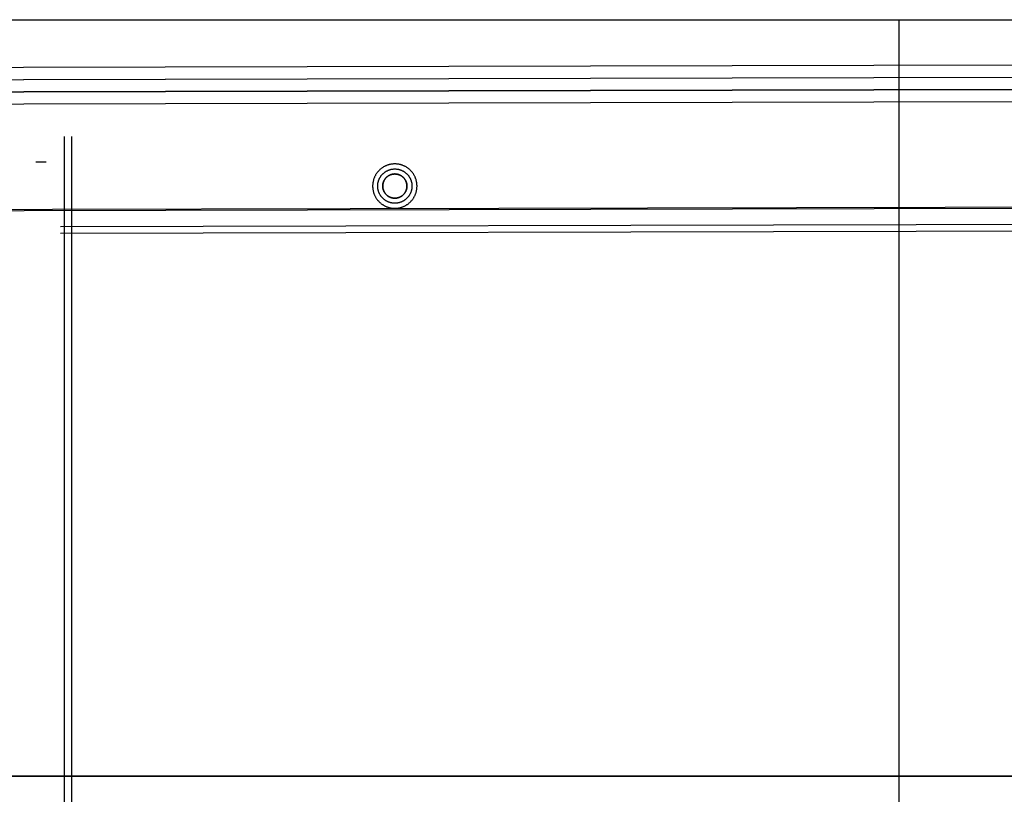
# Model space of a CAD drawing. Header units: millimetres. Extents: x -443 to 78, y -75 to 91.
# Tile 10 of 40: x -380 to -282, y 2 to 79. Entities that reach past the tile are written whole.
import ezdxf

# ---------------------------------------------------------------- set-up
doc = ezdxf.new("R2010")
doc.units = ezdxf.units.MM
doc.header["$MEASUREMENT"] = 0
doc.layers.add('Predefinito', color=5, linetype='Continuous')

msp = doc.modelspace()

# ---------------------------------------------------------------- linework, layer by layer
at = {"layer": 'Predefinito'}
for points in [[(-432.094, 79.164), (-153.494, 79.164)], [(-432.094, 79.164), (-153.494, 79.164)], [(-292.794, -70.836), (-292.794, 79.164)], [(-292.794, -70.836), (-292.794, 79.164)], [(-375.575, 67.571), (-375.575, -60.462)], [(-374.851, 67.571), (-374.851, -60.462)], [(-378.375, 65.071), (-377.351, 65.071)], [(-340.594, 62.664), (-340.594, 62.713), (-340.596, 62.762), (-340.599, 62.812), (-340.603, 62.862), (-340.608, 62.912), (-340.614, 62.963), (-340.622, 63.013), (-340.63, 63.064), (-340.641, 63.116), (-340.652, 63.167), (-340.665, 63.218), (-340.679, 63.269), (-340.694, 63.321), (-340.711, 63.372), (-340.729, 63.423), (-340.748, 63.474), (-340.769, 63.525), (-340.791, 63.575), (-340.815, 63.625), (-340.839, 63.675), (-340.866, 63.724), (-340.893, 63.772), (-340.922, 63.82), (-340.952, 63.868), (-340.984, 63.915), (-341.017, 63.961), (-341.051, 64.006), (-341.086, 64.051), (-341.122, 64.094), (-341.16, 64.137), (-341.198, 64.179), (-341.238, 64.22), (-341.279, 64.259), (-341.321, 64.298), (-341.363, 64.336), (-341.407, 64.372), (-341.452, 64.407), (-341.497, 64.441), (-341.543, 64.474), (-341.59, 64.506), (-341.637, 64.536), (-341.685, 64.565), (-341.734, 64.592), (-341.783, 64.618), (-341.833, 64.643), (-341.883, 64.667), (-341.933, 64.689), (-341.984, 64.71), (-342.035, 64.729), (-342.086, 64.747), (-342.137, 64.764), (-342.188, 64.779), (-342.24, 64.793), (-342.291, 64.806), (-342.342, 64.817), (-342.393, 64.827), (-342.444, 64.836), (-342.495, 64.844), (-342.546, 64.85), (-342.596, 64.855), (-342.646, 64.859), (-342.696, 64.862), (-342.745, 64.864), (-342.794, 64.864), (-342.843, 64.864), (-342.892, 64.862), (-342.941, 64.859), (-342.991, 64.855), (-343.042, 64.85), (-343.092, 64.844), (-343.143, 64.836), (-343.194, 64.827), (-343.245, 64.817), (-343.296, 64.806), (-343.348, 64.793), (-343.399, 64.779), (-343.45, 64.764), (-343.502, 64.747), (-343.553, 64.729), (-343.604, 64.71), (-343.654, 64.689), (-343.705, 64.667), (-343.755, 64.643), (-343.804, 64.618), (-343.853, 64.592), (-343.902, 64.565), (-343.95, 64.536), (-343.998, 64.506), (-344.044, 64.474), (-344.091, 64.441), (-344.136, 64.407), (-344.18, 64.372), (-344.224, 64.336), (-344.267, 64.298), (-344.309, 64.259), (-344.349, 64.22), (-344.389, 64.179), (-344.428, 64.137), (-344.465, 64.094), (-344.502, 64.051), (-344.537, 64.006), (-344.571, 63.961), (-344.604, 63.915), (-344.635, 63.868), (-344.665, 63.82), (-344.694, 63.772), (-344.722, 63.724), (-344.748, 63.675), (-344.773, 63.625), (-344.796, 63.575), (-344.818, 63.525), (-344.839, 63.474), (-344.859, 63.423), (-344.877, 63.372), (-344.893, 63.321), (-344.909, 63.269), (-344.923, 63.218), (-344.936, 63.167), (-344.947, 63.116), (-344.957, 63.064), (-344.966, 63.013), (-344.973, 62.963), (-344.98, 62.912), (-344.985, 62.862), (-344.989, 62.812), (-344.992, 62.762), (-344.993, 62.713), (-344.994, 62.664)], [(-344.494, 62.664), (-344.493, 62.702), (-344.492, 62.74), (-344.49, 62.778), (-344.487, 62.817), (-344.483, 62.856), (-344.478, 62.895), (-344.472, 62.934), (-344.465, 62.973), (-344.458, 63.013), (-344.449, 63.053), (-344.439, 63.092), (-344.428, 63.132), (-344.416, 63.172), (-344.403, 63.211), (-344.389, 63.251), (-344.374, 63.29), (-344.358, 63.329), (-344.341, 63.368), (-344.323, 63.407), (-344.304, 63.445), (-344.284, 63.483), (-344.262, 63.521), (-344.24, 63.558), (-344.217, 63.594), (-344.192, 63.631), (-344.167, 63.666), (-344.141, 63.701), (-344.114, 63.736), (-344.085, 63.769), (-344.056, 63.802), (-344.027, 63.835), (-343.996, 63.866), (-343.964, 63.897), (-343.932, 63.927), (-343.899, 63.956), (-343.865, 63.984), (-343.831, 64.011), (-343.796, 64.037), (-343.76, 64.063), (-343.724, 64.087), (-343.687, 64.11), (-343.65, 64.133), (-343.613, 64.154), (-343.575, 64.174), (-343.536, 64.193), (-343.498, 64.212), (-343.459, 64.229), (-343.419, 64.245), (-343.38, 64.26), (-343.341, 64.274), (-343.301, 64.287), (-343.261, 64.298), (-343.222, 64.309), (-343.182, 64.319), (-343.143, 64.328), (-343.103, 64.336), (-343.064, 64.343), (-343.024, 64.348), (-342.985, 64.353), (-342.946, 64.357), (-342.908, 64.36), (-342.87, 64.362), (-342.831, 64.364), (-342.794, 64.364), (-342.756, 64.364), (-342.718, 64.362), (-342.68, 64.36), (-342.641, 64.357), (-342.602, 64.353), (-342.563, 64.348), (-342.524, 64.343), (-342.484, 64.336), (-342.445, 64.328), (-342.405, 64.319), (-342.366, 64.309), (-342.326, 64.298), (-342.286, 64.287), (-342.247, 64.274), (-342.207, 64.26), (-342.168, 64.245), (-342.129, 64.229), (-342.09, 64.212), (-342.051, 64.193), (-342.013, 64.174), (-341.975, 64.154), (-341.937, 64.133), (-341.9, 64.11), (-341.863, 64.087), (-341.827, 64.063), (-341.792, 64.037), (-341.757, 64.011), (-341.722, 63.984), (-341.688, 63.956), (-341.655, 63.927), (-341.623, 63.897), (-341.592, 63.866), (-341.561, 63.835), (-341.531, 63.802), (-341.502, 63.769), (-341.474, 63.736), (-341.447, 63.701), (-341.42, 63.666), (-341.395, 63.631), (-341.371, 63.594), (-341.347, 63.558), (-341.325, 63.521), (-341.304, 63.483), (-341.284, 63.445), (-341.264, 63.407), (-341.246, 63.368), (-341.229, 63.329), (-341.213, 63.29), (-341.198, 63.251), (-341.184, 63.211), (-341.171, 63.172), (-341.159, 63.132), (-341.149, 63.092), (-341.139, 63.053), (-341.13, 63.013), (-341.122, 62.973), (-341.115, 62.934), (-341.109, 62.895), (-341.105, 62.856), (-341.101, 62.817), (-341.098, 62.778), (-341.095, 62.74), (-341.094, 62.702), (-341.094, 62.664)], [(-343.994, 62.664), (-343.993, 62.691), (-343.993, 62.718), (-343.991, 62.745), (-343.989, 62.772), (-343.986, 62.799), (-343.983, 62.827), (-343.978, 62.855), (-343.974, 62.882), (-343.968, 62.91), (-343.962, 62.938), (-343.955, 62.966), (-343.947, 62.994), (-343.939, 63.022), (-343.93, 63.05), (-343.92, 63.078), (-343.909, 63.106), (-343.898, 63.133), (-343.886, 63.161), (-343.873, 63.188), (-343.86, 63.215), (-343.845, 63.242), (-343.83, 63.269), (-343.815, 63.295), (-343.798, 63.321), (-343.781, 63.346), (-343.763, 63.371), (-343.745, 63.396), (-343.725, 63.42), (-343.705, 63.444), (-343.685, 63.468), (-343.664, 63.49), (-343.642, 63.513), (-343.62, 63.534), (-343.597, 63.555), (-343.574, 63.576), (-343.55, 63.596), (-343.526, 63.615), (-343.501, 63.633), (-343.476, 63.651), (-343.45, 63.669), (-343.424, 63.685), (-343.398, 63.701), (-343.372, 63.716), (-343.345, 63.73), (-343.318, 63.744), (-343.291, 63.756), (-343.263, 63.769), (-343.235, 63.78), (-343.208, 63.79), (-343.18, 63.8), (-343.152, 63.809), (-343.124, 63.818), (-343.096, 63.825), (-343.068, 63.832), (-343.04, 63.839), (-343.012, 63.844), (-342.984, 63.849), (-342.957, 63.853), (-342.929, 63.856), (-342.902, 63.859), (-342.874, 63.861), (-342.847, 63.863), (-342.82, 63.864), (-342.794, 63.864), (-342.767, 63.864), (-342.74, 63.863), (-342.713, 63.861), (-342.686, 63.859), (-342.658, 63.856), (-342.631, 63.853), (-342.603, 63.849), (-342.575, 63.844), (-342.547, 63.839), (-342.52, 63.832), (-342.492, 63.825), (-342.464, 63.818), (-342.436, 63.809), (-342.408, 63.8), (-342.38, 63.79), (-342.352, 63.78), (-342.324, 63.769), (-342.297, 63.756), (-342.27, 63.744), (-342.243, 63.73), (-342.216, 63.716), (-342.189, 63.701), (-342.163, 63.685), (-342.137, 63.669), (-342.112, 63.651), (-342.086, 63.633), (-342.062, 63.615), (-342.037, 63.596), (-342.014, 63.576), (-341.99, 63.555), (-341.967, 63.534), (-341.945, 63.513), (-341.924, 63.49), (-341.902, 63.468), (-341.882, 63.444), (-341.862, 63.42), (-341.843, 63.396), (-341.824, 63.371), (-341.806, 63.346), (-341.789, 63.321), (-341.773, 63.295), (-341.757, 63.269), (-341.742, 63.242), (-341.728, 63.215), (-341.714, 63.188), (-341.701, 63.161), (-341.689, 63.133), (-341.678, 63.106), (-341.667, 63.078), (-341.658, 63.05), (-341.648, 63.022), (-341.64, 62.994), (-341.632, 62.966), (-341.625, 62.938), (-341.619, 62.91), (-341.614, 62.882), (-341.609, 62.855), (-341.605, 62.827), (-341.601, 62.799), (-341.599, 62.772), (-341.596, 62.745), (-341.595, 62.718), (-341.594, 62.691), (-341.594, 62.664)], [(-343.994, 62.664), (-343.993, 62.691), (-343.993, 62.718), (-343.991, 62.745), (-343.989, 62.772), (-343.986, 62.799), (-343.983, 62.827), (-343.978, 62.855), (-343.974, 62.882), (-343.968, 62.91), (-343.962, 62.938), (-343.955, 62.966), (-343.947, 62.994), (-343.939, 63.022), (-343.93, 63.05), (-343.92, 63.078), (-343.909, 63.106), (-343.898, 63.133), (-343.886, 63.161), (-343.873, 63.188), (-343.86, 63.215), (-343.845, 63.242), (-343.83, 63.269), (-343.815, 63.295), (-343.798, 63.321), (-343.781, 63.346), (-343.763, 63.371), (-343.745, 63.396), (-343.725, 63.42), (-343.705, 63.444), (-343.685, 63.468), (-343.664, 63.49), (-343.642, 63.513), (-343.62, 63.534), (-343.597, 63.555), (-343.574, 63.576), (-343.55, 63.596), (-343.526, 63.615), (-343.501, 63.633), (-343.476, 63.651), (-343.45, 63.669), (-343.424, 63.685), (-343.398, 63.701), (-343.372, 63.716), (-343.345, 63.73), (-343.318, 63.744), (-343.291, 63.756), (-343.263, 63.769), (-343.235, 63.78), (-343.208, 63.79), (-343.18, 63.8), (-343.152, 63.809), (-343.124, 63.818), (-343.096, 63.825), (-343.068, 63.832), (-343.04, 63.839), (-343.012, 63.844), (-342.984, 63.849), (-342.957, 63.853), (-342.929, 63.856), (-342.902, 63.859), (-342.874, 63.861), (-342.847, 63.863), (-342.82, 63.864), (-342.794, 63.864), (-342.767, 63.864), (-342.74, 63.863), (-342.713, 63.861), (-342.686, 63.859), (-342.658, 63.856), (-342.631, 63.853), (-342.603, 63.849), (-342.575, 63.844), (-342.547, 63.839), (-342.52, 63.832), (-342.492, 63.825), (-342.464, 63.818), (-342.436, 63.809), (-342.408, 63.8), (-342.38, 63.79), (-342.352, 63.78), (-342.324, 63.769), (-342.297, 63.756), (-342.27, 63.744), (-342.243, 63.73), (-342.216, 63.716), (-342.189, 63.701), (-342.163, 63.685), (-342.137, 63.669), (-342.112, 63.651), (-342.086, 63.633), (-342.062, 63.615), (-342.037, 63.596), (-342.014, 63.576), (-341.99, 63.555), (-341.967, 63.534), (-341.945, 63.513), (-341.924, 63.49), (-341.902, 63.468), (-341.882, 63.444), (-341.862, 63.42), (-341.843, 63.396), (-341.824, 63.371), (-341.806, 63.346), (-341.789, 63.321), (-341.773, 63.295), (-341.757, 63.269), (-341.742, 63.242), (-341.728, 63.215), (-341.714, 63.188), (-341.701, 63.161), (-341.689, 63.133), (-341.678, 63.106), (-341.667, 63.078), (-341.658, 63.05), (-341.648, 63.022), (-341.64, 62.994), (-341.632, 62.966), (-341.625, 62.938), (-341.619, 62.91), (-341.614, 62.882), (-341.609, 62.855), (-341.605, 62.827), (-341.601, 62.799), (-341.599, 62.772), (-341.596, 62.745), (-341.595, 62.718), (-341.594, 62.691), (-341.594, 62.664)], [(-341.594, 62.664), (-341.594, 62.691), (-341.595, 62.718), (-341.596, 62.745), (-341.599, 62.772), (-341.601, 62.799), (-341.605, 62.827), (-341.609, 62.855), (-341.614, 62.882), (-341.619, 62.91), (-341.625, 62.938), (-341.632, 62.966), (-341.64, 62.994), (-341.648, 63.022), (-341.658, 63.05), (-341.667, 63.078), (-341.678, 63.106), (-341.689, 63.133), (-341.701, 63.161), (-341.714, 63.188), (-341.728, 63.215), (-341.742, 63.242), (-341.757, 63.269), (-341.773, 63.295), (-341.789, 63.321), (-341.806, 63.346), (-341.824, 63.371), (-341.843, 63.396), (-341.862, 63.42), (-341.882, 63.444), (-341.902, 63.468), (-341.924, 63.49), (-341.945, 63.513), (-341.967, 63.534), (-341.99, 63.555), (-342.014, 63.576), (-342.037, 63.596), (-342.062, 63.615), (-342.086, 63.633), (-342.112, 63.651), (-342.137, 63.669), (-342.163, 63.685), (-342.189, 63.701), (-342.216, 63.716), (-342.243, 63.73), (-342.27, 63.744), (-342.297, 63.756), (-342.324, 63.769), (-342.352, 63.78), (-342.38, 63.79), (-342.408, 63.8), (-342.436, 63.809), (-342.464, 63.818), (-342.492, 63.825), (-342.52, 63.832), (-342.547, 63.839), (-342.575, 63.844), (-342.603, 63.849), (-342.631, 63.853), (-342.658, 63.856), (-342.686, 63.859), (-342.713, 63.861), (-342.74, 63.863), (-342.767, 63.864), (-342.794, 63.864), (-342.82, 63.864), (-342.847, 63.863), (-342.874, 63.861), (-342.902, 63.859), (-342.929, 63.856), (-342.957, 63.853), (-342.984, 63.849), (-343.012, 63.844), (-343.04, 63.839), (-343.068, 63.832), (-343.096, 63.825), (-343.124, 63.818), (-343.152, 63.809), (-343.18, 63.8), (-343.208, 63.79), (-343.235, 63.78), (-343.263, 63.769), (-343.291, 63.756), (-343.318, 63.744), (-343.345, 63.73), (-343.372, 63.716), (-343.398, 63.701), (-343.424, 63.685), (-343.45, 63.669), (-343.476, 63.651), (-343.501, 63.633), (-343.526, 63.615), (-343.55, 63.596), (-343.574, 63.576), (-343.597, 63.555), (-343.62, 63.534), (-343.642, 63.513), (-343.664, 63.49), (-343.685, 63.468), (-343.705, 63.444), (-343.725, 63.42), (-343.745, 63.396), (-343.763, 63.371), (-343.781, 63.346), (-343.798, 63.321), (-343.815, 63.295), (-343.83, 63.269), (-343.845, 63.242), (-343.86, 63.215), (-343.873, 63.188), (-343.886, 63.161), (-343.898, 63.133), (-343.909, 63.106), (-343.92, 63.078), (-343.93, 63.05), (-343.939, 63.022), (-343.947, 62.994), (-343.955, 62.966), (-343.962, 62.938), (-343.968, 62.91), (-343.974, 62.882), (-343.978, 62.855), (-343.983, 62.827), (-343.986, 62.799), (-343.989, 62.772), (-343.991, 62.745), (-343.993, 62.718), (-343.993, 62.691), (-343.994, 62.664)], [(-344.994, 62.664), (-344.993, 62.615), (-344.992, 62.566), (-344.989, 62.516), (-344.985, 62.466), (-344.98, 62.416), (-344.973, 62.366), (-344.966, 62.315), (-344.957, 62.264), (-344.947, 62.213), (-344.936, 62.161), (-344.923, 62.11), (-344.909, 62.059), (-344.893, 62.007), (-344.877, 61.956), (-344.859, 61.905), (-344.839, 61.854), (-344.818, 61.804), (-344.796, 61.753), (-344.773, 61.703), (-344.748, 61.654), (-344.722, 61.605), (-344.694, 61.556), (-344.665, 61.508), (-344.635, 61.46), (-344.604, 61.413), (-344.571, 61.367), (-344.537, 61.322), (-344.502, 61.277), (-344.465, 61.234), (-344.428, 61.191), (-344.389, 61.149), (-344.349, 61.108), (-344.309, 61.069), (-344.267, 61.03), (-344.224, 60.993), (-344.18, 60.956), (-344.136, 60.921), (-344.091, 60.887), (-344.044, 60.854), (-343.998, 60.823), (-343.95, 60.793), (-343.902, 60.764), (-343.853, 60.736), (-343.804, 60.71), (-343.755, 60.685), (-343.705, 60.662), (-343.654, 60.639), (-343.604, 60.619), (-343.553, 60.599), (-343.502, 60.581), (-343.45, 60.564), (-343.399, 60.549), (-343.348, 60.535), (-343.296, 60.522), (-343.245, 60.511), (-343.194, 60.501), (-343.143, 60.492), (-343.092, 60.484), (-343.042, 60.478), (-342.991, 60.473), (-342.941, 60.469), (-342.892, 60.466), (-342.843, 60.465), (-342.794, 60.464), (-342.745, 60.465), (-342.696, 60.466), (-342.646, 60.469), (-342.596, 60.473), (-342.546, 60.478), (-342.495, 60.484), (-342.444, 60.492), (-342.393, 60.501), (-342.342, 60.511), (-342.291, 60.522), (-342.24, 60.535), (-342.188, 60.549), (-342.137, 60.564), (-342.086, 60.581), (-342.035, 60.599), (-341.984, 60.619), (-341.933, 60.639), (-341.883, 60.662), (-341.833, 60.685), (-341.783, 60.71), (-341.734, 60.736), (-341.685, 60.764), (-341.637, 60.793), (-341.59, 60.823), (-341.543, 60.854), (-341.497, 60.887), (-341.452, 60.921), (-341.407, 60.956), (-341.363, 60.993), (-341.321, 61.03), (-341.279, 61.069), (-341.238, 61.108), (-341.198, 61.149), (-341.16, 61.191), (-341.122, 61.234), (-341.086, 61.277), (-341.051, 61.322), (-341.017, 61.367), (-340.984, 61.413), (-340.952, 61.46), (-340.922, 61.508), (-340.893, 61.556), (-340.866, 61.605), (-340.839, 61.654), (-340.815, 61.703), (-340.791, 61.753), (-340.769, 61.804), (-340.748, 61.854), (-340.729, 61.905), (-340.711, 61.956), (-340.694, 62.007), (-340.679, 62.059), (-340.665, 62.11), (-340.652, 62.161), (-340.641, 62.213), (-340.63, 62.264), (-340.622, 62.315), (-340.614, 62.366), (-340.608, 62.416), (-340.603, 62.466), (-340.599, 62.516), (-340.596, 62.566), (-340.594, 62.615), (-340.594, 62.664)], [(-341.094, 62.664), (-341.094, 62.626), (-341.095, 62.588), (-341.098, 62.55), (-341.101, 62.511), (-341.105, 62.473), (-341.109, 62.433), (-341.115, 62.394), (-341.122, 62.355), (-341.13, 62.315), (-341.139, 62.276), (-341.149, 62.236), (-341.159, 62.196), (-341.171, 62.157), (-341.184, 62.117), (-341.198, 62.078), (-341.213, 62.038), (-341.229, 61.999), (-341.246, 61.96), (-341.264, 61.922), (-341.284, 61.883), (-341.304, 61.845), (-341.325, 61.808), (-341.347, 61.771), (-341.371, 61.734), (-341.395, 61.698), (-341.42, 61.662), (-341.447, 61.627), (-341.474, 61.593), (-341.502, 61.559), (-341.531, 61.526), (-341.561, 61.494), (-341.592, 61.462), (-341.623, 61.431), (-341.655, 61.401), (-341.688, 61.372), (-341.722, 61.344), (-341.757, 61.317), (-341.792, 61.291), (-341.827, 61.266), (-341.863, 61.241), (-341.9, 61.218), (-341.937, 61.196), (-341.975, 61.174), (-342.013, 61.154), (-342.051, 61.135), (-342.09, 61.117), (-342.129, 61.1), (-342.168, 61.083), (-342.207, 61.068), (-342.247, 61.055), (-342.286, 61.042), (-342.326, 61.03), (-342.366, 61.019), (-342.405, 61.009), (-342.445, 61), (-342.484, 60.992), (-342.524, 60.986), (-342.563, 60.98), (-342.602, 60.975), (-342.641, 60.971), (-342.68, 60.968), (-342.718, 60.966), (-342.756, 60.965), (-342.794, 60.964), (-342.831, 60.965), (-342.87, 60.966), (-342.908, 60.968), (-342.946, 60.971), (-342.985, 60.975), (-343.024, 60.98), (-343.064, 60.986), (-343.103, 60.992), (-343.143, 61), (-343.182, 61.009), (-343.222, 61.019), (-343.261, 61.03), (-343.301, 61.042), (-343.341, 61.055), (-343.38, 61.068), (-343.419, 61.083), (-343.459, 61.1), (-343.498, 61.117), (-343.536, 61.135), (-343.575, 61.154), (-343.613, 61.174), (-343.65, 61.196), (-343.687, 61.218), (-343.724, 61.241), (-343.76, 61.266), (-343.796, 61.291), (-343.831, 61.317), (-343.865, 61.344), (-343.899, 61.372), (-343.932, 61.401), (-343.964, 61.431), (-343.996, 61.462), (-344.027, 61.494), (-344.056, 61.526), (-344.085, 61.559), (-344.114, 61.593), (-344.141, 61.627), (-344.167, 61.662), (-344.192, 61.698), (-344.217, 61.734), (-344.24, 61.771), (-344.262, 61.808), (-344.284, 61.845), (-344.304, 61.883), (-344.323, 61.922), (-344.341, 61.96), (-344.358, 61.999), (-344.374, 62.038), (-344.389, 62.078), (-344.403, 62.117), (-344.416, 62.157), (-344.428, 62.196), (-344.439, 62.236), (-344.449, 62.276), (-344.458, 62.315), (-344.465, 62.355), (-344.472, 62.394), (-344.478, 62.433), (-344.483, 62.473), (-344.487, 62.511), (-344.49, 62.55), (-344.492, 62.588), (-344.493, 62.626), (-344.494, 62.664)], [(-341.594, 62.664), (-341.594, 62.637), (-341.595, 62.611), (-341.596, 62.584), (-341.599, 62.556), (-341.601, 62.529), (-341.605, 62.501), (-341.609, 62.474), (-341.614, 62.446), (-341.619, 62.418), (-341.625, 62.39), (-341.632, 62.362), (-341.64, 62.334), (-341.648, 62.306), (-341.658, 62.278), (-341.667, 62.25), (-341.678, 62.222), (-341.689, 62.195), (-341.701, 62.167), (-341.714, 62.14), (-341.728, 62.113), (-341.742, 62.086), (-341.757, 62.06), (-341.773, 62.033), (-341.789, 62.007), (-341.806, 61.982), (-341.824, 61.957), (-341.843, 61.932), (-341.862, 61.908), (-341.882, 61.884), (-341.902, 61.861), (-341.924, 61.838), (-341.945, 61.816), (-341.967, 61.794), (-341.99, 61.773), (-342.014, 61.752), (-342.037, 61.732), (-342.062, 61.713), (-342.086, 61.695), (-342.112, 61.677), (-342.137, 61.66), (-342.163, 61.643), (-342.189, 61.628), (-342.216, 61.612), (-342.243, 61.598), (-342.27, 61.585), (-342.297, 61.572), (-342.324, 61.56), (-342.352, 61.548), (-342.38, 61.538), (-342.408, 61.528), (-342.436, 61.519), (-342.464, 61.51), (-342.492, 61.503), (-342.52, 61.496), (-342.547, 61.49), (-342.575, 61.484), (-342.603, 61.479), (-342.631, 61.475), (-342.658, 61.472), (-342.686, 61.469), (-342.713, 61.467), (-342.74, 61.465), (-342.767, 61.464), (-342.794, 61.464), (-342.82, 61.464), (-342.847, 61.465), (-342.874, 61.467), (-342.902, 61.469), (-342.929, 61.472), (-342.957, 61.475), (-342.984, 61.479), (-343.012, 61.484), (-343.04, 61.49), (-343.068, 61.496), (-343.096, 61.503), (-343.124, 61.51), (-343.152, 61.519), (-343.18, 61.528), (-343.208, 61.538), (-343.235, 61.548), (-343.263, 61.56), (-343.291, 61.572), (-343.318, 61.585), (-343.345, 61.598), (-343.372, 61.612), (-343.398, 61.628), (-343.424, 61.643), (-343.45, 61.66), (-343.476, 61.677), (-343.501, 61.695), (-343.526, 61.713), (-343.55, 61.732), (-343.574, 61.752), (-343.597, 61.773), (-343.62, 61.794), (-343.642, 61.816), (-343.664, 61.838), (-343.685, 61.861), (-343.705, 61.884), (-343.725, 61.908), (-343.745, 61.932), (-343.763, 61.957), (-343.781, 61.982), (-343.798, 62.007), (-343.815, 62.033), (-343.83, 62.06), (-343.845, 62.086), (-343.86, 62.113), (-343.873, 62.14), (-343.886, 62.167), (-343.898, 62.195), (-343.909, 62.222), (-343.92, 62.25), (-343.93, 62.278), (-343.939, 62.306), (-343.947, 62.334), (-343.955, 62.362), (-343.962, 62.39), (-343.968, 62.418), (-343.974, 62.446), (-343.978, 62.474), (-343.983, 62.501), (-343.986, 62.529), (-343.989, 62.556), (-343.991, 62.584), (-343.993, 62.611), (-343.993, 62.637), (-343.994, 62.664)], [(-341.594, 62.664), (-341.594, 62.637), (-341.595, 62.611), (-341.596, 62.584), (-341.599, 62.556), (-341.601, 62.529), (-341.605, 62.501), (-341.609, 62.474), (-341.614, 62.446), (-341.619, 62.418), (-341.625, 62.39), (-341.632, 62.362), (-341.64, 62.334), (-341.648, 62.306), (-341.658, 62.278), (-341.667, 62.25), (-341.678, 62.222), (-341.689, 62.195), (-341.701, 62.167), (-341.714, 62.14), (-341.728, 62.113), (-341.742, 62.086), (-341.757, 62.06), (-341.773, 62.033), (-341.789, 62.007), (-341.806, 61.982), (-341.824, 61.957), (-341.843, 61.932), (-341.862, 61.908), (-341.882, 61.884), (-341.902, 61.861), (-341.924, 61.838), (-341.945, 61.816), (-341.967, 61.794), (-341.99, 61.773), (-342.014, 61.752), (-342.037, 61.732), (-342.062, 61.713), (-342.086, 61.695), (-342.112, 61.677), (-342.137, 61.66), (-342.163, 61.643), (-342.189, 61.628), (-342.216, 61.612), (-342.243, 61.598), (-342.27, 61.585), (-342.297, 61.572), (-342.324, 61.56), (-342.352, 61.548), (-342.38, 61.538), (-342.408, 61.528), (-342.436, 61.519), (-342.464, 61.51), (-342.492, 61.503), (-342.52, 61.496), (-342.547, 61.49), (-342.575, 61.484), (-342.603, 61.479), (-342.631, 61.475), (-342.658, 61.472), (-342.686, 61.469), (-342.713, 61.467), (-342.74, 61.465), (-342.767, 61.464), (-342.794, 61.464), (-342.82, 61.464), (-342.847, 61.465), (-342.874, 61.467), (-342.902, 61.469), (-342.929, 61.472), (-342.957, 61.475), (-342.984, 61.479), (-343.012, 61.484), (-343.04, 61.49), (-343.068, 61.496), (-343.096, 61.503), (-343.124, 61.51), (-343.152, 61.519), (-343.18, 61.528), (-343.208, 61.538), (-343.235, 61.548), (-343.263, 61.56), (-343.291, 61.572), (-343.318, 61.585), (-343.345, 61.598), (-343.372, 61.612), (-343.398, 61.628), (-343.424, 61.643), (-343.45, 61.66), (-343.476, 61.677), (-343.501, 61.695), (-343.526, 61.713), (-343.55, 61.732), (-343.574, 61.752), (-343.597, 61.773), (-343.62, 61.794), (-343.642, 61.816), (-343.664, 61.838), (-343.685, 61.861), (-343.705, 61.884), (-343.725, 61.908), (-343.745, 61.932), (-343.763, 61.957), (-343.781, 61.982), (-343.798, 62.007), (-343.815, 62.033), (-343.83, 62.06), (-343.845, 62.086), (-343.86, 62.113), (-343.873, 62.14), (-343.886, 62.167), (-343.898, 62.195), (-343.909, 62.222), (-343.92, 62.25), (-343.93, 62.278), (-343.939, 62.306), (-343.947, 62.334), (-343.955, 62.362), (-343.962, 62.39), (-343.968, 62.418), (-343.974, 62.446), (-343.978, 62.474), (-343.983, 62.501), (-343.986, 62.529), (-343.989, 62.556), (-343.991, 62.584), (-343.993, 62.611), (-343.993, 62.637), (-343.994, 62.664)], [(-343.994, 62.664), (-343.993, 62.637), (-343.993, 62.611), (-343.991, 62.584), (-343.989, 62.556), (-343.986, 62.529), (-343.983, 62.501), (-343.978, 62.474), (-343.974, 62.446), (-343.968, 62.418), (-343.962, 62.39), (-343.955, 62.362), (-343.947, 62.334), (-343.939, 62.306), (-343.93, 62.278), (-343.92, 62.25), (-343.909, 62.222), (-343.898, 62.195), (-343.886, 62.167), (-343.873, 62.14), (-343.86, 62.113), (-343.845, 62.086), (-343.83, 62.06), (-343.815, 62.033), (-343.798, 62.007), (-343.781, 61.982), (-343.763, 61.957), (-343.745, 61.932), (-343.725, 61.908), (-343.705, 61.884), (-343.685, 61.861), (-343.664, 61.838), (-343.642, 61.816), (-343.62, 61.794), (-343.597, 61.773), (-343.574, 61.752), (-343.55, 61.732), (-343.526, 61.713), (-343.501, 61.695), (-343.476, 61.677), (-343.45, 61.66), (-343.424, 61.643), (-343.398, 61.628), (-343.372, 61.612), (-343.345, 61.598), (-343.318, 61.585), (-343.291, 61.572), (-343.263, 61.56), (-343.235, 61.548), (-343.208, 61.538), (-343.18, 61.528), (-343.152, 61.519), (-343.124, 61.51), (-343.096, 61.503), (-343.068, 61.496), (-343.04, 61.49), (-343.012, 61.484), (-342.984, 61.479), (-342.957, 61.475), (-342.929, 61.472), (-342.902, 61.469), (-342.874, 61.467), (-342.847, 61.465), (-342.82, 61.464), (-342.794, 61.464), (-342.767, 61.464), (-342.74, 61.465), (-342.713, 61.467), (-342.686, 61.469), (-342.658, 61.472), (-342.631, 61.475), (-342.603, 61.479), (-342.575, 61.484), (-342.547, 61.49), (-342.52, 61.496), (-342.492, 61.503), (-342.464, 61.51), (-342.436, 61.519), (-342.408, 61.528), (-342.38, 61.538), (-342.352, 61.548), (-342.324, 61.56), (-342.297, 61.572), (-342.27, 61.585), (-342.243, 61.598), (-342.216, 61.612), (-342.189, 61.628), (-342.163, 61.643), (-342.137, 61.66), (-342.112, 61.677), (-342.086, 61.695), (-342.062, 61.713), (-342.037, 61.732), (-342.014, 61.752), (-341.99, 61.773), (-341.967, 61.794), (-341.945, 61.816), (-341.924, 61.838), (-341.902, 61.861), (-341.882, 61.884), (-341.862, 61.908), (-341.843, 61.932), (-341.824, 61.957), (-341.806, 61.982), (-341.789, 62.007), (-341.773, 62.033), (-341.757, 62.06), (-341.742, 62.086), (-341.728, 62.113), (-341.714, 62.14), (-341.701, 62.167), (-341.689, 62.195), (-341.678, 62.222), (-341.667, 62.25), (-341.658, 62.278), (-341.648, 62.306), (-341.64, 62.334), (-341.632, 62.362), (-341.625, 62.39), (-341.619, 62.418), (-341.614, 62.446), (-341.609, 62.474), (-341.605, 62.501), (-341.601, 62.529), (-341.599, 62.556), (-341.596, 62.584), (-341.595, 62.611), (-341.594, 62.637), (-341.594, 62.664)], [(-153.494, 4.164), (-432.094, 4.164)], [(-432.094, 4.164), (-153.494, 4.164)]]:
    msp.add_lwpolyline(points, dxfattribs=at)
at = {"layer": 'Predefinito', "extrusion": (1, 0, 0)}
for points in [[(79.164, 0), (79.164, 1.2)], [(74.651, 14.306), (73.458, 14.176)], [(74.651, 14.306), (72.234, 36.546)], [(71.041, 36.417), (73.458, 14.176)], [(63.864, 1), (64.864, 0)], [(63.864, 1), (63.864, 1.2)], [(62.664, 1), (62.664, 1.2)], [(62.664, 1.2), (62.664, 1)], [(61.464, 1), (61.464, 1.2)], [(61.464, 1), (60.464, 0)], [(60.542, 45.321), (-63.206, 38.399)], [(-63.273, 39.598), (60.475, 46.519)]]:
    msp.add_lwpolyline(points, dxfattribs=at)
at = {"layer": 'Predefinito', "extrusion": (-0.000131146, -3.07498e-07, 1)}
for points in [[(-140.788, 74.997), (-435.82, 74.305)], [(-435.817, 73.112), (-140.785, 73.804)], [(-435.781, 71.888), (-140.782, 72.58)], [(-435.779, 70.695), (-140.779, 71.387)], [(-140.755, 60.887), (-435.754, 60.195)], [(-435.754, 60.128), (-140.755, 60.82)], [(-375.935, 58.661), (-121.443, 59.257)], [(-375.934, 57.991), (-121.442, 58.588)]]:
    msp.add_lwpolyline(points, dxfattribs=at)
at = {"layer": 'Predefinito', "extrusion": (-1.32765e-05, 1, 0)}
msp.add_lwpolyline([(140.787, 14.223), (435.821, 14.259)], dxfattribs=at)
at = {"layer": 'Predefinito', "extrusion": (-0.00025333, -5.90623e-07, 1)}
for points in [[(-435.781, 73.099), (-140.782, 73.786)], [(-435.778, 71.906), (-140.779, 72.593)]]:
    msp.add_lwpolyline(points, dxfattribs=at)
at = {"layer": 'Predefinito', "extrusion": (0.999997, 0.002345, 0.000131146)}
for points in [[(72.91, 36.584), (72.881, 36.824), (72.847, 37.066), (72.807, 37.309), (72.762, 37.553), (72.71, 37.797), (72.653, 38.042), (72.59, 38.288), (72.521, 38.534), (72.445, 38.78), (72.364, 39.025), (72.276, 39.271), (72.182, 39.515), (72.081, 39.759), (71.975, 40.002), (71.862, 40.243), (71.742, 40.483), (71.617, 40.721), (71.485, 40.957), (71.347, 41.191), (71.202, 41.422), (71.052, 41.651), (70.895, 41.876), (70.732, 42.099), (70.564, 42.317), (70.389, 42.532), (70.21, 42.744), (70.024, 42.951), (69.833, 43.153), (69.637, 43.351), (69.436, 43.545), (69.23, 43.733), (69.019, 43.916), (68.804, 44.094), (68.585, 44.267), (68.361, 44.434), (68.133, 44.595), (67.902, 44.75), (67.668, 44.899), (67.43, 45.042), (67.189, 45.179), (66.946, 45.309), (66.7, 45.434), (66.452, 45.551), (66.202, 45.662), (65.95, 45.767), (65.697, 45.865), (65.443, 45.957), (65.187, 46.042), (64.931, 46.121), (64.675, 46.193), (64.418, 46.258), (64.161, 46.317), (63.904, 46.37), (63.648, 46.417), (63.392, 46.457), (63.137, 46.491), (62.883, 46.519), (62.63, 46.542), (62.379, 46.558), (62.129, 46.569), (61.882, 46.574), (61.636, 46.573), (61.392, 46.568), (61.15, 46.557)], [(71.717, 36.455), (71.691, 36.669), (71.661, 36.885), (71.625, 37.102), (71.584, 37.319), (71.539, 37.538), (71.488, 37.756), (71.431, 37.976), (71.369, 38.195), (71.302, 38.415), (71.229, 38.634), (71.151, 38.853), (71.067, 39.072), (70.977, 39.289), (70.882, 39.506), (70.781, 39.722), (70.674, 39.936), (70.562, 40.148), (70.444, 40.359), (70.321, 40.568), (70.192, 40.774), (70.058, 40.978), (69.918, 41.18), (69.773, 41.378), (69.622, 41.573), (69.467, 41.766), (69.306, 41.954), (69.14, 42.139), (68.97, 42.32), (68.795, 42.497), (68.615, 42.669), (68.431, 42.838), (68.243, 43.001), (68.051, 43.16), (67.855, 43.314), (67.655, 43.463), (67.452, 43.607), (67.246, 43.745), (67.036, 43.879), (66.824, 44.006), (66.609, 44.128), (66.392, 44.245), (66.173, 44.356), (65.951, 44.461), (65.728, 44.56), (65.503, 44.654), (65.277, 44.741), (65.05, 44.823), (64.822, 44.899), (64.593, 44.969), (64.364, 45.034), (64.135, 45.092), (63.905, 45.145), (63.676, 45.192), (63.447, 45.234), (63.219, 45.27), (62.991, 45.3), (62.764, 45.325), (62.539, 45.345), (62.314, 45.36), (62.092, 45.369), (61.87, 45.374), (61.651, 45.374), (61.433, 45.368), (61.217, 45.359)]]:
    msp.add_lwpolyline(points, dxfattribs=at)
at = {"layer": 'Predefinito', "extrusion": (0, 1, 0)}
for points in [[(344.994, 0), (343.994, 1)], [(341.594, 1), (340.594, 0)]]:
    msp.add_lwpolyline(points, dxfattribs=at)

doc.saveas('drawing.dxf')
